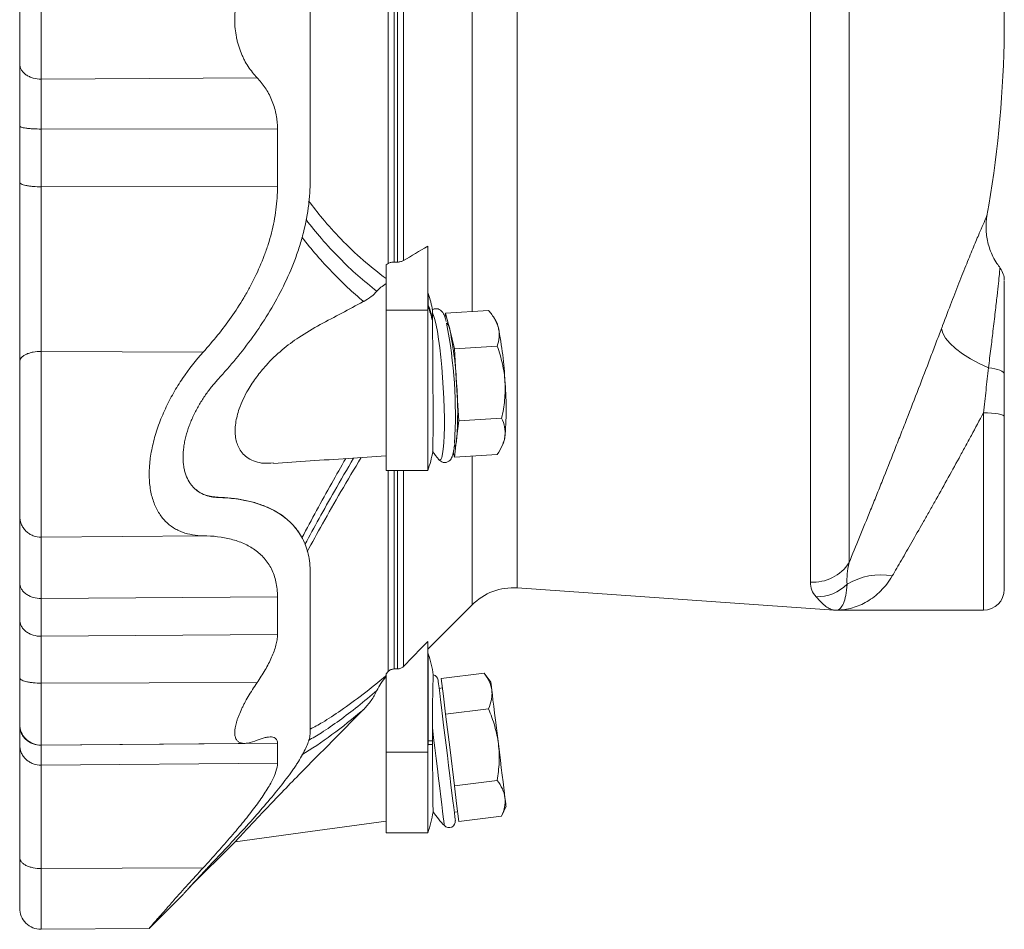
# Model space of a CAD drawing. Header units: millimetres. Extents: x 43 to 812, y -120 to 803.
# Tile 6 of 10: x 48 to 285, y 359 to 578. Entities that reach past the tile are written whole.
import ezdxf

# ---------------------------------------------------------------- set-up
doc = ezdxf.new("R2010")
doc.units = ezdxf.units.MM

msp = doc.modelspace()

# ---------------------------------------------------------------- linework, layer by layer
at = {"color": 8, "linetype": 'Continuous', "lineweight": 0}
for p, q in [((167.61, 713.92), (167.61, 459.45)), ((238.01, 442.61), (238.01, 707.6)), ((247.32, 703.1), (247.32, 447.28)), ((156.74, 647.51), (156.74, 507.59)), ((136.62, 519.09), (136.62, 636)), ((138.03, 635.66), (138.03, 519.44)), ((138.85, 519.44), (138.85, 635.66)), ((140.26, 635.31), (140.26, 519.78)), ((53.23, 563.38), (105.11, 563.7)), ((53.23, 551.38), (110.02, 551.45)), ((53.23, 537.51), (110.02, 537.62)), ((146.21, 511.89), (146.21, 509.81)), ((136.09, 507.91), (146.09, 507.91)), ((53.23, 497.98), (92.17, 497.82)), ((279.59, 435.83), (279.59, 483.2)), ((156.74, 472.88), (156.74, 455.92)), ((136.62, 421.12), (136.62, 469.35)), ((138.03, 469.35), (138.03, 421.72)), ((138.85, 421.72), (138.85, 469.35)), ((140.26, 469.35), (140.26, 422.32)), ((167.61, 459.45), (167.61, 441.18)), ((156.74, 455.92), (156.74, 437.11)), ((53.23, 453.37), (92.17, 453.71)), ((53.23, 438.66), (110.02, 439.02)), ((53.23, 429.57), (110.02, 429.96)), ((146.21, 425.35), (146.21, 406)), ((53.23, 418.32), (105.11, 418.44)), ((146.2, 404.47), (147.22, 404.47)), ((53.23, 403.4), (110.02, 403.86)), ((146.18, 403.55), (147.23, 403.55)), ((136.09, 401.7), (146.09, 401.7)), ((53.23, 398.62), (110.02, 399.09)), ((53.23, 373.8), (92.17, 373.98))]:
    msp.add_line(p, q, dxfattribs=at)
at = {"color": 7, "linetype": 'Continuous', "lineweight": 15}
for p, q in [((146.09, 523.23), (146.09, 510.42)), ((136.09, 518.79), (136.62, 519.09)), ((136.09, 518.79), (136.09, 507.91)), ((138.03, 519.44), (138.85, 519.44)), ((146.09, 510.42), (146.09, 509.52)), ((146.09, 509.52), (146.09, 509)), ((146.09, 509), (146.09, 507.91)), ((136.09, 507.91), (136.09, 469.35)), ((146.09, 507.91), (146.09, 469.35)), ((150.41, 507.2), (150.27, 506.08)), ((150.41, 507.2), (160.69, 507.83)), ((151.46, 502.9), (150.41, 507.2)), ((162.46, 505.36), (161.89, 506.25)), ((152.52, 498.6), (151.46, 502.9)), ((152.52, 498.6), (162.8, 499.23)), ((153.05, 489.96), (152.52, 498.6)), ((153.58, 481.31), (153.05, 489.96)), ((153.05, 476.97), (153.58, 481.31)), ((153.58, 481.31), (163.86, 481.94)), ((284.59, 482.36), (284.59, 440.83)), ((152.52, 472.62), (153.05, 476.97)), ((163.83, 475.01), (164.27, 475.92)), ((152.25, 473.71), (152.52, 472.62)), ((152.52, 472.62), (162.8, 473.25)), ((136.09, 469.35), (146.09, 469.35)), ((95.77, 462.89), (95.7, 462.95)), ((112.61, 457.38), (112.49, 457.49)), ((167.61, 441.18), (243.72, 435.85)), ((146.09, 426.47), (156.74, 437.11)), ((244.41, 435.83), (279.59, 435.83)), ((146.09, 428.3), (146.09, 406.05)), ((136.09, 420.58), (136.62, 421.12)), ((138.03, 421.72), (138.85, 421.72)), ((136.09, 420.58), (136.09, 401.7)), ((149.35, 419.46), (159.64, 420.72)), ((149.88, 415.16), (149.35, 419.46)), ((161.25, 418.58), (159.64, 420.72)), ((149.64, 417.16), (148.84, 417.06)), ((150.41, 410.87), (149.88, 415.16)), ((150.41, 410.87), (160.69, 412.13)), ((151.46, 402.27), (150.41, 410.87)), ((146.09, 406.05), (146.09, 404.49)), ((146.09, 404.49), (146.09, 403.58)), ((53.23, 403.43), (102.14, 403.85)), ((146.09, 403.58), (146.09, 401.7)), ((152.52, 393.68), (151.46, 402.27)), ((136.09, 401.7), (136.09, 382.35)), ((146.09, 401.7), (146.09, 382.35)), ((152.52, 393.68), (162.8, 394.94)), ((153.05, 389.38), (152.52, 393.68)), ((153.58, 385.08), (153.05, 389.38)), ((163.86, 386.34), (164.91, 388.81)), ((152.5, 387.29), (153.29, 387.38)), ((153.58, 385.08), (163.86, 386.34)), ((136.09, 382.35), (146.09, 382.35)), ((88.91, 369.29), (99.85, 380.22)), ((79.27, 359.48), (87.34, 367.56)), ((53.23, 359.2), (79.26, 359.43))]:
    msp.add_line(p, q, dxfattribs=at)
at = {"color": 8, "linetype": 'Continuous', "lineweight": 0, "flags": 128}
for points in [[(148.74, 472.01), (148.99, 471.85), (149.25, 472), (149.48, 472.52), (149.68, 473.37), (149.84, 474.54), (149.97, 476.02), (150.05, 477.77), (150.1, 479.75), (150.1, 481.93), (150.05, 484.27), (149.97, 486.71), (149.84, 489.21), (149.68, 491.72), (149.48, 494.2), (149.25, 496.58), (148.99, 498.82), (148.72, 500.89), (148.42, 502.73), (148.12, 504.31), (147.81, 505.61), (147.51, 506.58), (147.21, 507.22)], [(280.79, 494.03), (278.54, 495.07), (276.44, 496.21), (274.54, 497.42), (272.89, 498.67), (271.53, 499.94), (270.5, 501.17), (269.81, 502.36), (269.5, 503.47)], [(280.79, 494.03), (281.57, 493.94), (282.31, 493.81), (282.96, 493.65), (283.53, 493.45), (283.99, 493.23), (284.32, 492.98), (284.53, 492.72), (284.59, 492.46)], [(284.59, 482.36), (284.5, 482.52), (284.21, 482.68), (283.75, 482.83), (283.13, 482.96), (282.37, 483.06), (281.51, 483.14), (280.57, 483.19), (279.59, 483.2)], [(150.1, 384.09), (150.1, 384.13), (150.05, 384.48), (149.97, 385.18), (149.84, 386.21), (149.68, 387.54), (149.48, 389.16), (149.25, 391.04), (148.99, 393.12), (148.72, 395.38), (148.42, 397.77), (148.12, 400.24), (147.81, 402.74), (147.51, 405.22), (147.21, 407.63)]]:
    msp.add_lwpolyline(points, dxfattribs=at)
at = {"color": 7, "linetype": 'Continuous', "lineweight": 15, "flags": 128}
for points in [[(152.74, 385.33), (152.74, 385.35), (152.7, 385.61), (152.63, 386.24), (152.51, 387.2), (152.35, 388.48), (152.16, 390.05), (151.93, 391.88), (151.68, 393.93), (151.41, 396.16), (151.12, 398.51), (150.82, 400.94), (150.52, 403.4), (150.22, 405.83), (149.93, 408.19), (149.66, 410.41), (149.41, 412.46), (149.18, 414.3), (148.99, 415.87), (148.83, 417.15), (148.71, 418.11), (148.64, 418.73), (148.6, 419), (148.6, 419.01)], [(161.49, 416.59), (161.39, 417.45), (161.31, 418.08), (161.26, 418.46), (161.25, 418.58)], [(163.08, 403.7), (162.84, 405.64), (162.6, 407.55), (162.38, 409.39), (162.16, 411.14), (161.96, 412.76), (161.78, 414.22), (161.63, 415.51), (161.49, 416.59)], [(163.08, 403.7), (163.32, 401.75), (163.55, 399.84), (163.78, 398), (163.99, 396.25), (164.19, 394.63), (164.37, 393.17), (164.53, 391.89), (164.66, 390.8)], [(164.91, 388.81), (164.89, 388.94), (164.84, 389.32), (164.77, 389.94), (164.66, 390.8)], [(99.85, 380.21), (117.84, 382.66), (136.09, 385.15)]]:
    msp.add_lwpolyline(points, dxfattribs=at)
at = {"color": 7, "linetype": 'Continuous', "lineweight": 15}
for centre, radius, start, end in [((16.39, 577.55), 268.2, 349.8961, 7.6909), ((279.59, 514.99), 5, 359.9995, 36.6485), ((148.09, 512.57), 2, 180, 199.8829), ((124.43, 504.01), 23.16, 9.4455, 19.8829), ((39.77, 482.91), 112.98, 356.441, 11.1692), ((147.78, 502.53), 3.71, 5.6863, 38.4641), ((157.11, 502.5), 6.07, 10.6056, 28.125), ((68.61, 486.2), 84.52, 2.5506, 11.3976), ((80.22, 486.91), 84.52, 2.5505, 11.3977), ((69.76, 483.46), 83.55, 355.5411, 4.4589), ((81.37, 484.18), 83.55, 355.5411, 4.4589), ((150.41, 476.71), 2.65, 318.1065, 5.6668), ((158.79, 478.06), 5.88, 338.7091, 356.3113), ((124.43, 477.55), 23.16, 339.2674, 351.0924), ((171.83, 491.16), 30, 215.1037, 219.6611), ((166.64, 427.21), 14, 86, 135), ((279.59, 440.83), 5, 270, 0), ((244.44, 445.83), 10, 264.8005, 269.8312), ((148.09, 426.03), 2, 180, 199.8829), ((124.43, 417.47), 23.16, 7.0613, 19.8829), ((147.08, 418.83), 1.53, 7, 77.2247), ((53.18, 408.52), 5.09, 180, 270.3339), ((124.43, 390.55), 23.16, 339.2674, 352.1761), ((171.83, 404.77), 30, 215.4002, 223.5838), ((151.21, 385.15), 1.53, 223.5838, 7), ((53.18, 364.29), 5.09, 180, 270.5145)]:
    msp.add_arc(centre, radius, start, end, dxfattribs=at)
at = {"color": 8, "linetype": 'Continuous', "lineweight": 0}
for centre, radius, start, end in [((147.74, 510.42), 1.64, 180.0581, 201.9724), ((147.69, 509.73), 1.61, 187.5322, 202.2889), ((147.77, 509.34), 1.71, 191.5385, 201.7697), ((129.62, 501.69), 17.98, 11.8159, 22.964), ((129.63, 502.15), 17.98, 11.9076, 22.8067), ((238.77, 452.7), 10.13, 265.7052, 327.5838), ((254.87, 428.69), 15.62, 79.65, 120.947), ((239.57, 449.27), 10.22, 268.8749, 315.3247), ((244.4, 445.62), 9.79, 266.0248, 270.1115), ((146.21, 406.16), 0.16, 223.413, 271.1465), ((146.26, 405.05), 0.588, 253.9079, 264.4962), ((146.3, 404.01), 0.474, 244.0373, 255.2974)]:
    msp.add_arc(centre, radius, start, end, dxfattribs=at)
at = {"color": 7, "linetype": 'Continuous', "lineweight": 15}
for points, knots in [([(117.88, 539.29), (117.88, 545.52), (117.88, 551.86), (117.88, 564.65), (117.88, 571.1), (117.88, 584), (117.88, 590.45), (117.88, 603.23), (117.88, 609.57), (117.88, 615.8)], [0, 0, 0, 0, 0.25, 0.25, 0.5, 0.5, 0.75, 0.75, 1, 1, 1, 1]), ([(105.11, 563.7), (104.34, 564.51), (103.63, 565.4), (102.66, 566.89), (102.36, 567.41), (101.92, 568.23), (101.79, 568.51), (101.52, 569.08), (101.39, 569.37), (101.03, 570.26), (100.82, 570.87), (100.54, 571.81), (100.45, 572.13), (100.29, 572.78), (100.21, 573.11), (99.88, 574.78), (99.75, 576.14), (99.75, 578.21), (99.78, 578.91), (99.91, 580.28), (100.01, 580.95), (100.21, 581.95), (100.28, 582.28), (100.44, 582.93), (100.53, 583.25), (100.81, 584.21), (101.03, 584.82), (101.51, 586), (101.77, 586.57), (102.34, 587.67), (102.65, 588.19), (103.63, 589.69), (104.34, 590.58), (105.11, 591.39)], [0, 0, 0, 0, 0.125, 0.125, 0.1875, 0.1875, 0.21875, 0.21875, 0.25, 0.25, 0.3125, 0.3125, 0.34375, 0.34375, 0.375, 0.375, 0.5, 0.5, 0.5625, 0.5625, 0.625, 0.625, 0.65625, 0.65625, 0.6875, 0.6875, 0.75, 0.75, 0.8125, 0.8125, 0.875, 0.875, 1, 1, 1, 1]), ([(48.09, 588.08), (48.09, 587.46), (48.09, 586.77), (48.09, 585.23), (48.09, 584.39), (48.09, 582.58), (48.09, 581.61), (48.09, 579.61), (48.09, 578.58), (48.09, 576.51), (48.09, 575.48), (48.09, 573.48), (48.09, 572.52), (48.09, 570.71), (48.09, 569.86), (48.09, 568.32), (48.09, 567.63), (48.09, 567.02)], [0, 0, 0, 0, 0.125, 0.125, 0.25, 0.25, 0.375, 0.375, 0.5, 0.5, 0.625, 0.625, 0.75, 0.75, 0.875, 0.875, 1, 1, 1, 1]), ([(48.09, 567.02), (48.09, 566.04), (48.09, 564.97), (48.09, 562.68), (48.09, 561.45), (48.09, 558.9), (48.09, 557.56), (48.09, 554.85), (48.09, 553.47), (48.09, 552.09)], [0, 0, 0, 0, 0.25, 0.25, 0.5, 0.5, 0.75, 0.75, 1, 1, 1, 1]), ([(105.11, 563.7), (105.81, 562.97), (106.46, 562.18), (107.34, 560.86), (107.62, 560.4), (108.15, 559.44), (108.39, 558.93), (109.05, 557.38), (109.41, 556.28), (109.71, 554.81), (109.76, 554.51), (109.85, 553.91), (109.89, 553.61), (109.99, 552.69), (110.02, 552.07), (110.02, 551.45)], [0, 0, 0, 0, 0.25, 0.25, 0.375, 0.375, 0.5, 0.5, 0.75, 0.75, 0.8125, 0.8125, 0.875, 0.875, 1, 1, 1, 1]), ([(53.23, 551.38), (52.63, 551.38), (51.98, 551.39), (51.03, 551.44), (50.72, 551.46), (50.13, 551.52), (49.85, 551.55), (49.35, 551.62), (49.13, 551.66), (48.74, 551.74), (48.58, 551.78), (48.21, 551.91), (48.09, 552), (48.09, 552.09)], [0, 0, 0, 0, 0.25, 0.25, 0.375, 0.375, 0.5, 0.5, 0.625, 0.625, 0.75, 0.75, 1, 1, 1, 1]), ([(95.77, 491.32), (98.69, 494.47), (101.47, 497.83), (105.36, 503.25), (106.6, 505.1), (108.94, 508.91), (110.04, 510.87), (112.08, 514.9), (113.02, 516.97), (114.06, 519.65), (114.27, 520.19), (114.66, 521.28), (114.85, 521.83), (115.4, 523.48), (115.73, 524.59), (116.62, 527.92), (117.09, 530.17), (117.56, 533.58), (117.68, 534.72), (117.84, 537.01), (117.88, 538.16), (117.88, 539.29)], [0, 0, 0, 0, 0.25, 0.25, 0.375, 0.375, 0.5, 0.5, 0.625, 0.625, 0.65625, 0.65625, 0.6875, 0.6875, 0.75, 0.75, 0.875, 0.875, 0.9375, 0.9375, 1, 1, 1, 1]), ([(53.23, 537.51), (52.63, 537.51), (51.98, 537.53), (51.03, 537.61), (50.72, 537.65), (50.13, 537.73), (49.85, 537.78), (49.35, 537.88), (49.13, 537.94), (48.74, 538.06), (48.58, 538.13), (48.21, 538.33), (48.09, 538.47), (48.09, 538.6)], [0, 0, 0, 0, 0.25, 0.25, 0.375, 0.375, 0.5, 0.5, 0.625, 0.625, 0.75, 0.75, 1, 1, 1, 1]), ([(48.09, 538.6), (48.09, 535.05), (48.09, 531.38), (48.09, 523.94), (48.09, 520.18), (48.09, 512.76), (48.09, 509.1), (48.09, 502.06), (48.09, 498.68), (48.09, 495.51)], [0, 0, 0, 0, 0.25, 0.25, 0.5, 0.5, 0.75, 0.75, 1, 1, 1, 1]), ([(110.02, 537.62), (110.02, 535.74), (109.89, 533.86), (109.4, 530.14), (109.04, 528.28), (108.33, 525.52), (108.06, 524.6), (107.48, 522.77), (107.17, 521.86), (106.16, 519.19), (105.41, 517.46), (104.18, 514.93), (103.75, 514.1), (102.85, 512.45), (102.39, 511.64), (100.95, 509.23), (99.95, 507.69), (96.81, 503.21), (94.55, 500.43), (92.17, 497.82)], [0, 0, 0, 0, 0.125, 0.125, 0.25, 0.25, 0.3125, 0.3125, 0.375, 0.375, 0.5, 0.5, 0.5625, 0.5625, 0.625, 0.625, 0.75, 0.75, 1, 1, 1, 1]), ([(283.63, 518), (283.35, 518.36), (282.68, 519.22), (281.84, 520.72), (281.12, 522.43), (280.62, 524.13), (280.31, 525.79), (280.19, 527.39), (280.23, 528.88), (280.32, 529.91), (280.43, 530.43), (280.44, 530.5)], [0, 0, 0, 0, 0.10271, 0.24723, 0.386349, 0.519788, 0.647076, 0.767514, 0.880101, 0.983363, 1, 1, 1, 1]), ([(138.03, 519.44), (137.9, 519.44), (137.77, 519.43), (137.51, 519.4), (137.38, 519.38), (137.14, 519.32), (137.03, 519.28), (136.81, 519.2), (136.71, 519.15), (136.62, 519.09)], [0, 0, 0, 0, 0.25, 0.25, 0.5, 0.5, 0.75, 0.75, 1, 1, 1, 1]), ([(140.26, 519.78), (140.17, 519.73), (140.07, 519.68), (139.85, 519.6), (139.74, 519.56), (139.5, 519.5), (139.37, 519.48), (139.11, 519.45), (138.98, 519.44), (138.85, 519.44)], [0, 0, 0, 0, 0.25, 0.25, 0.5, 0.5, 0.75, 0.75, 1, 1, 1, 1]), ([(284.59, 514.87), (284.59, 514.88), (284.59, 514.93), (284.59, 513.93), (284.59, 512.01), (284.59, 509.27), (284.59, 505.86), (284.59, 501.9), (284.59, 497.43), (284.59, 494.11), (284.59, 492.46)], [0, 0, 0, 0, 0.080005, 0.219533, 0.35527, 0.490998, 0.618537, 0.746055, 0.873053, 1, 1, 1, 1]), ([(133.9, 512.42), (133.5, 511.97), (133.03, 511.53), (131.96, 510.72), (131.37, 510.34), (130.72, 509.98)], [0, 0, 0, 0, 0.5, 0.5, 1, 1, 1, 1]), ([(109.04, 471.18), (108.26, 471.13), (106.75, 471.01), (104.72, 471.46), (103.07, 472.2), (101.77, 473.25), (100.88, 474.44), (100.27, 475.81), (99.91, 477.28), (99.8, 478.95), (99.98, 481.24), (100.64, 483.85), (101.75, 486.55), (103.14, 489.16), (104.98, 491.91), (107.69, 495.18), (111.09, 498.45), (115.48, 501.66), (120.29, 504.45), (125.46, 507.19), (128.94, 509), (130.69, 509.96), (130.72, 509.98)], [0, 0, 0, 0, 0.049322, 0.094559, 0.139732, 0.173694, 0.207607, 0.234584, 0.261539, 0.288631, 0.315725, 0.365501, 0.400192, 0.434937, 0.486152, 0.537465, 0.617683, 0.698021, 0.798014, 0.898136, 0.998263, 1, 1, 1, 1]), ([(147.21, 507.22), (147.21, 507.63), (147.22, 508.11), (147.24, 507.94), (147.24, 507.91)], [0, 0, 0, 0, 0.835169, 1, 1, 1, 1]), ([(150.55, 505.16), (150.55, 505.17), (150.45, 505.62), (150.21, 506.3), (149.89, 507.08), (149.47, 507.67), (148.93, 508.08), (148.23, 508.28), (147.57, 508.2), (147.3, 508.01), (147.22, 507.95)], [0, 0, 0, 0, 0.001807, 0.239355, 0.493956, 0.64538, 0.745851, 0.844247, 0.952518, 1, 1, 1, 1]), ([(160.69, 507.83), (161.27, 507.15), (161.78, 506.46), (162.6, 505.05), (162.9, 504.34), (163.08, 503.61)], [0, 0, 0, 0, 0.5, 0.5, 1, 1, 1, 1]), ([(147.23, 505.37), (147.23, 505.28), (147.24, 504.65), (147.26, 503.31), (147.29, 501.12), (147.31, 498.62), (147.33, 495.94), (147.35, 493.09), (147.36, 490.2), (147.37, 487.31), (147.38, 484.56), (147.38, 481.96), (147.38, 479.64), (147.37, 477.62), (147.36, 476), (147.34, 474.81), (147.33, 474.1), (147.31, 474), (147.31, 473.96)], [0, 0, 0, 0, 0.0118817, 0.0779806, 0.1459965, 0.2120953, 0.2801083, 0.3462535, 0.4143127, 0.4805346, 0.5486731, 0.614965, 0.6831776, 0.7494945, 0.8177364, 0.8840183, 0.9522265, 1, 1, 1, 1]), ([(163.08, 503.61), (163.17, 503.25), (163.23, 502.88), (163.28, 502.14), (163.28, 501.77), (163.19, 500.68), (163.03, 499.95), (162.8, 499.23)], [0, 0, 0, 0, 0.25, 0.25, 0.5, 0.5, 1, 1, 1, 1]), ([(162.8, 499.23), (163.3, 497.84), (163.72, 496.44), (164.35, 493.59), (164.57, 492.14), (164.66, 490.67)], [0, 0, 0, 0, 0.5, 0.5, 1, 1, 1, 1]), ([(92.17, 497.82), (90.41, 495.87), (88.75, 493.78), (86.84, 490.94), (86.46, 490.36), (85.73, 489.18), (85.37, 488.58), (84.33, 486.74), (83.68, 485.49), (82.49, 482.93), (81.95, 481.63), (81.23, 479.63), (81.01, 478.96), (80.6, 477.62), (80.41, 476.95), (79.91, 474.96), (79.65, 473.65), (79.43, 472.02), (79.4, 471.69), (79.33, 471.05), (79.3, 470.72), (79.23, 469.76), (79.21, 469.13), (79.21, 467.3), (79.29, 466.13), (79.55, 464.47), (79.66, 463.92), (79.92, 462.89), (80.07, 462.39), (80.57, 460.96), (80.98, 460.1), (81.7, 458.92), (81.95, 458.54), (82.49, 457.85), (82.78, 457.52), (83.67, 456.61), (84.32, 456.09), (85.36, 455.42), (85.72, 455.22), (86.46, 454.86), (86.83, 454.7), (88.75, 454), (90.4, 453.73), (92.17, 453.71)], [0, 0, 0, 0, 0.125, 0.125, 0.15625, 0.15625, 0.1875, 0.1875, 0.25, 0.25, 0.3125, 0.3125, 0.34375, 0.34375, 0.375, 0.375, 0.4375, 0.4375, 0.453125, 0.453125, 0.46875, 0.46875, 0.5, 0.5, 0.5625, 0.5625, 0.59375, 0.59375, 0.625, 0.625, 0.6875, 0.6875, 0.71875, 0.71875, 0.75, 0.75, 0.8125, 0.8125, 0.84375, 0.84375, 0.875, 0.875, 1, 1, 1, 1]), ([(48.09, 458.46), (48.09, 458.49), (48.09, 458.71), (48.09, 459.67), (48.09, 460.41), (48.09, 461.96), (48.09, 462.55), (48.09, 463.88), (48.09, 464.61), (48.09, 466.21), (48.09, 467.08), (48.09, 468.92), (48.09, 469.9), (48.09, 471.94), (48.09, 473), (48.09, 475.17), (48.09, 476.29), (48.09, 478.53), (48.09, 479.66), (48.09, 481.9), (48.09, 483.01), (48.09, 486.28), (48.09, 488.37), (48.09, 492.2), (48.09, 493.95), (48.09, 495.51)], [0, 0, 0, 0, 0.125, 0.125, 0.25, 0.25, 0.3125, 0.3125, 0.375, 0.375, 0.4375, 0.4375, 0.5, 0.5, 0.5625, 0.5625, 0.625, 0.625, 0.6875, 0.6875, 0.75, 0.75, 0.875, 0.875, 1, 1, 1, 1]), ([(87.34, 472.55), (87.34, 473.35), (87.4, 474.16), (87.57, 475.4), (87.64, 475.82), (87.8, 476.67), (87.9, 477.1), (88.23, 478.39), (88.5, 479.24), (88.97, 480.51), (89.13, 480.93), (89.49, 481.77), (89.67, 482.19), (90.26, 483.42), (90.67, 484.21), (91.57, 485.76), (92.04, 486.52), (92.79, 487.61), (93.05, 487.98), (93.57, 488.68), (93.84, 489.03), (94.65, 490.05), (95.2, 490.7), (95.77, 491.32)], [0, 0, 0, 0, 0.125, 0.125, 0.1875, 0.1875, 0.25, 0.25, 0.375, 0.375, 0.4375, 0.4375, 0.5, 0.5, 0.625, 0.625, 0.75, 0.75, 0.8125, 0.8125, 0.875, 0.875, 1, 1, 1, 1]), ([(164.66, 490.67), (164.71, 489.94), (164.72, 489.2), (164.69, 487.73), (164.64, 487), (164.42, 484.82), (164.18, 483.38), (163.86, 481.94)], [0, 0, 0, 0, 0.25, 0.25, 0.5, 0.5, 1, 1, 1, 1]), ([(163.86, 481.94), (164.18, 481.26), (164.43, 480.56), (164.71, 479.14), (164.75, 478.42), (164.66, 477.68)], [0, 0, 0, 0, 0.5, 0.5, 1, 1, 1, 1]), ([(148.6, 472.2), (148.71, 472.05), (148.91, 471.78), (149.46, 471.41), (150.17, 471.24), (150.9, 471.41), (151.42, 471.79), (151.75, 472.2), (151.99, 472.69), (152.2, 473.35), (152.38, 474.32), (152.5, 475.13), (152.53, 475.63), (152.53, 475.64)], [0, 0, 0, 0, 0.0924044, 0.1641885, 0.2347573, 0.310801, 0.378996, 0.4499472, 0.536769, 0.6627963, 0.835333, 0.9969258, 1, 1, 1, 1]), ([(164.66, 477.68), (164.62, 477.31), (164.54, 476.94), (164.33, 476.2), (164.19, 475.83), (163.71, 474.72), (163.29, 473.99), (162.8, 473.25)], [0, 0, 0, 0, 0.25, 0.25, 0.5, 0.5, 1, 1, 1, 1]), ([(87.34, 472.55), (87.34, 471.76), (87.4, 471.01), (87.57, 469.95), (87.64, 469.61), (87.8, 468.94), (87.9, 468.62), (88.23, 467.7), (88.5, 467.14), (88.97, 466.38), (89.13, 466.14), (89.49, 465.69), (89.67, 465.47), (90.26, 464.88), (90.67, 464.54), (91.57, 463.95), (92.04, 463.71), (92.79, 463.42), (93.05, 463.33), (93.57, 463.19), (93.84, 463.12), (94.65, 462.97), (95.2, 462.91), (95.77, 462.89)], [0, 0, 0, 0, 0.125, 0.125, 0.1875, 0.1875, 0.25, 0.25, 0.375, 0.375, 0.4375, 0.4375, 0.5, 0.5, 0.625, 0.625, 0.75, 0.75, 0.8125, 0.8125, 0.875, 0.875, 1, 1, 1, 1]), ([(109.05, 471.09), (111.98, 471.29), (120.99, 471.89), (130.01, 472.47), (136.09, 472.87)], [0, 0, 0, 0, 0.324997, 1, 1, 1, 1]), ([(90.58, 464.71), (90.7, 464.59), (91.33, 464), (93.01, 463.27), (94.7, 463.07), (95.7, 462.95)], [0, 0, 0, 0, 0.09032, 0.465273, 1, 1, 1, 1]), ([(95.7, 462.95), (97.87, 462.89), (99.96, 462.68), (102.47, 462.19), (102.96, 462.08), (103.93, 461.84), (104.42, 461.7), (105.84, 461.27), (106.75, 460.93), (109.36, 459.77), (110.96, 458.8), (113.05, 457), (113.7, 456.34), (114.59, 455.25), (114.87, 454.87), (115.4, 454.07), (115.65, 453.66), (115.87, 453.23)], [0, 0, 0, 0, 0.25, 0.25, 0.3125, 0.3125, 0.375, 0.375, 0.5, 0.5, 0.75, 0.75, 0.875, 0.875, 0.9375, 0.9375, 1, 1, 1, 1]), ([(95.77, 462.89), (98.69, 462.81), (101.47, 462.45), (105.36, 461.4), (106.6, 460.97), (108.94, 459.92), (110.04, 459.31), (112.08, 457.89), (113.02, 457.07), (114.06, 455.91), (114.27, 455.67), (114.66, 455.18), (114.85, 454.92), (115.4, 454.14), (115.73, 453.59), (116.62, 451.87), (117.09, 450.62), (117.56, 448.57), (117.68, 447.86), (117.84, 446.38), (117.88, 445.62), (117.88, 444.84)], [0, 0, 0, 0, 0.25, 0.25, 0.375, 0.375, 0.5, 0.5, 0.625, 0.625, 0.65625, 0.65625, 0.6875, 0.6875, 0.75, 0.75, 0.875, 0.875, 0.9375, 0.9375, 1, 1, 1, 1]), ([(48.09, 442.42), (48.09, 444.86), (48.09, 447.11), (48.09, 451.05), (48.09, 452.76), (48.09, 455.52), (48.09, 456.58), (48.09, 458.02), (48.09, 458.4), (48.09, 458.46)], [0, 0, 0, 0, 0.25, 0.25, 0.5, 0.5, 0.75, 0.75, 1, 1, 1, 1]), ([(110.02, 439.02), (110.02, 440.32), (109.89, 441.52), (109.4, 443.75), (109.04, 444.78), (108.33, 446.2), (108.06, 446.65), (107.48, 447.52), (107.17, 447.92), (106.16, 449.07), (105.41, 449.73), (104.18, 450.61), (103.75, 450.88), (102.85, 451.39), (102.39, 451.62), (100.95, 452.26), (99.95, 452.6), (96.81, 453.42), (94.55, 453.68), (92.17, 453.71)], [0, 0, 0, 0, 0.125, 0.125, 0.25, 0.25, 0.3125, 0.3125, 0.375, 0.375, 0.5, 0.5, 0.5625, 0.5625, 0.625, 0.625, 0.75, 0.75, 1, 1, 1, 1]), ([(117.88, 444.84), (117.88, 440.54), (117.88, 436.48), (117.88, 428.89), (117.88, 425.36), (117.88, 418.91), (117.88, 415.99), (117.88, 410.79), (117.88, 408.52), (117.88, 406.58)], [0, 0, 0, 0, 0.25, 0.25, 0.5, 0.5, 0.75, 0.75, 1, 1, 1, 1]), ([(53.23, 438.66), (52.63, 438.65), (51.98, 438.73), (51.03, 439), (50.72, 439.12), (50.13, 439.4), (49.85, 439.56), (49.35, 439.93), (49.13, 440.13), (48.74, 440.57), (48.58, 440.8), (48.21, 441.49), (48.09, 441.97), (48.09, 442.42)], [0, 0, 0, 0, 0.25, 0.25, 0.375, 0.375, 0.5, 0.5, 0.625, 0.625, 0.75, 0.75, 1, 1, 1, 1]), ([(48.09, 419.59), (48.09, 420.94), (48.09, 422.28), (48.09, 424.88), (48.09, 426.15), (48.09, 428.54), (48.09, 429.67), (48.09, 431.77), (48.09, 432.72), (48.09, 433.58)], [0, 0, 0, 0, 0.25, 0.25, 0.5, 0.5, 0.75, 0.75, 1, 1, 1, 1]), ([(105.11, 418.44), (105.81, 419.45), (106.46, 420.47), (107.34, 421.99), (107.62, 422.5), (108.15, 423.51), (108.39, 424.02), (109.05, 425.52), (109.41, 426.48), (109.71, 427.63), (109.76, 427.86), (109.85, 428.3), (109.89, 428.52), (109.99, 429.16), (110.02, 429.57), (110.02, 429.96)], [0, 0, 0, 0, 0.25, 0.25, 0.375, 0.375, 0.5, 0.5, 0.75, 0.75, 0.8125, 0.8125, 0.875, 0.875, 1, 1, 1, 1]), ([(138.03, 421.72), (137.9, 421.72), (137.77, 421.7), (137.51, 421.65), (137.38, 421.61), (137.14, 421.51), (137.03, 421.45), (136.81, 421.3), (136.71, 421.21), (136.62, 421.12)], [0, 0, 0, 0, 0.25, 0.25, 0.5, 0.5, 0.75, 0.75, 1, 1, 1, 1]), ([(140.26, 422.32), (140.17, 422.22), (140.07, 422.14), (139.85, 421.99), (139.74, 421.93), (139.5, 421.82), (139.37, 421.78), (139.11, 421.73), (138.98, 421.72), (138.85, 421.72)], [0, 0, 0, 0, 0.25, 0.25, 0.5, 0.5, 0.75, 0.75, 1, 1, 1, 1]), ([(48.09, 408.59), (48.09, 408.6), (48.09, 408.61), (48.09, 409.52), (48.09, 411.2), (48.09, 413.6), (48.09, 416.45), (48.09, 418.57), (48.09, 419.59)], [0, 0, 0, 0, 0.1199, 0.295268, 0.47338, 0.657638, 0.8345, 1, 1, 1, 1]), ([(147.42, 420.31), (147.42, 420.32), (147.42, 420.4), (147.41, 420.1), (147.39, 419.34), (147.36, 418), (147.32, 416.19), (147.27, 414.05), (147.23, 411.59), (147.21, 409.44), (147.21, 408.06), (147.21, 407.63)], [0, 0, 0, 0, 0.004148, 0.141769, 0.280674, 0.423921, 0.557093, 0.69489, 0.816116, 0.94193, 1, 1, 1, 1]), ([(159.64, 420.72), (160.13, 420.07), (160.55, 419.4), (161.19, 418.03), (161.4, 417.32), (161.49, 416.59)], [0, 0, 0, 0, 0.5, 0.5, 1, 1, 1, 1]), ([(105.11, 418.44), (104.34, 417.31), (103.63, 416.2), (102.66, 414.54), (102.36, 413.99), (101.92, 413.17), (101.79, 412.9), (101.52, 412.36), (101.39, 412.1), (101.03, 411.31), (100.82, 410.8), (100.54, 410.06), (100.45, 409.81), (100.29, 409.34), (100.21, 409.1), (99.88, 407.95), (99.75, 407.14), (99.75, 406.1), (99.78, 405.79), (99.91, 405.23), (100.01, 404.99), (100.21, 404.67), (100.28, 404.58), (100.44, 404.41), (100.53, 404.33), (100.81, 404.12), (101.03, 404.02), (101.51, 403.89), (101.77, 403.86), (102.34, 403.85), (102.65, 403.88), (103.63, 404.05), (104.34, 404.27), (105.11, 404.59)], [0, 0, 0, 0, 0.125, 0.125, 0.1875, 0.1875, 0.21875, 0.21875, 0.25, 0.25, 0.3125, 0.3125, 0.34375, 0.34375, 0.375, 0.375, 0.5, 0.5, 0.5625, 0.5625, 0.625, 0.625, 0.65625, 0.65625, 0.6875, 0.6875, 0.75, 0.75, 0.8125, 0.8125, 0.875, 0.875, 1, 1, 1, 1]), ([(133.9, 416.51), (133.5, 415.67), (133.03, 414.88), (131.96, 413.38), (131.37, 412.68), (130.72, 412.02)], [0, 0, 0, 0, 0.5, 0.5, 1, 1, 1, 1]), ([(161.49, 416.59), (161.54, 416.23), (161.55, 415.86), (161.52, 415.12), (161.47, 414.74), (161.26, 413.63), (161.01, 412.88), (160.69, 412.13)], [0, 0, 0, 0, 0.25, 0.25, 0.5, 0.5, 1, 1, 1, 1]), ([(99.85, 380.22), (99.85, 380.22), (99.8, 380.17), (100.01, 380.39), (100.63, 381.06), (101.75, 382.27), (103.12, 383.74), (104.97, 385.7), (107.66, 388.55), (111.07, 392.1), (115.04, 396.18), (119.01, 400.2), (124.18, 405.41), (128.08, 409.35), (130.69, 411.99), (130.72, 412.02)], [0, 0, 0, 0, 0.00127, 0.039929, 0.109773, 0.157804, 0.207207, 0.278173, 0.35107, 0.46219, 0.576347, 0.68156, 0.786886, 0.997562, 1, 1, 1, 1]), ([(160.69, 412.13), (161.27, 410.78), (161.78, 409.39), (162.6, 406.58), (162.9, 405.15), (163.08, 403.7)], [0, 0, 0, 0, 0.5, 0.5, 1, 1, 1, 1]), ([(48.09, 408.12), (48.09, 408.62), (48.09, 409.63), (48.09, 410.1), (48.09, 409.99), (48.09, 409.98)], [0, 0, 0, 0, 0.47558, 0.957524, 1, 1, 1, 1]), ([(53.23, 403.4), (52.63, 403.4), (51.98, 403.5), (51.03, 403.84), (50.72, 403.98), (50.13, 404.33), (49.85, 404.54), (49.35, 405), (49.13, 405.26), (48.74, 405.8), (48.58, 406.08), (48.21, 406.96), (48.09, 407.56), (48.09, 408.12)], [0, 0, 0, 0, 0.25, 0.25, 0.375, 0.375, 0.5, 0.5, 0.625, 0.625, 0.75, 0.75, 1, 1, 1, 1]), ([(147.21, 407.63), (147.21, 407.11), (147.21, 406.59), (147.22, 405.53), (147.22, 405), (147.22, 404.47)], [0, 0, 0, 0, 0.5, 0.5, 1, 1, 1, 1]), ([(95.77, 376.66), (98.69, 379.74), (101.47, 382.73), (105.36, 387.1), (106.6, 388.52), (108.94, 391.29), (110.04, 392.63), (112.08, 395.23), (113.02, 396.49), (114.06, 398.01), (114.27, 398.31), (114.66, 398.91), (114.85, 399.2), (115.4, 400.07), (115.73, 400.63), (116.62, 402.24), (117.09, 403.24), (117.56, 404.6), (117.68, 405.03), (117.84, 405.85), (117.88, 406.23), (117.88, 406.58)], [0, 0, 0, 0, 0.25, 0.25, 0.375, 0.375, 0.5, 0.5, 0.625, 0.625, 0.65625, 0.65625, 0.6875, 0.6875, 0.75, 0.75, 0.875, 0.875, 0.9375, 0.9375, 1, 1, 1, 1]), ([(105.11, 404.59), (105.81, 404.88), (106.46, 405.1), (107.34, 405.3), (107.62, 405.35), (108.15, 405.41), (108.39, 405.41), (109.05, 405.35), (109.41, 405.21), (109.71, 404.89), (109.76, 404.82), (109.85, 404.67), (109.89, 404.58), (109.99, 404.31), (110.02, 404.1), (110.02, 403.86)], [0, 0, 0, 0, 0.25, 0.25, 0.375, 0.375, 0.5, 0.5, 0.75, 0.75, 0.8125, 0.8125, 0.875, 0.875, 1, 1, 1, 1]), ([(53.23, 398.62), (52.63, 398.62), (51.98, 398.72), (51.03, 399.07), (50.72, 399.22), (50.13, 399.58), (49.85, 399.79), (49.35, 400.26), (49.13, 400.53), (48.74, 401.08), (48.58, 401.38), (48.21, 402.28), (48.09, 402.9), (48.09, 403.47)], [0, 0, 0, 0, 0.25, 0.25, 0.375, 0.375, 0.5, 0.5, 0.625, 0.625, 0.75, 0.75, 1, 1, 1, 1]), ([(48.09, 403.47), (48.09, 402.37), (48.09, 400.94), (48.09, 397.45), (48.09, 395.39), (48.09, 390.73), (48.09, 388.13), (48.09, 382.53), (48.09, 379.53), (48.09, 376.42)], [0, 0, 0, 0, 0.25, 0.25, 0.5, 0.5, 0.75, 0.75, 1, 1, 1, 1]), ([(147.38, 387.4), (147.38, 387.39), (147.38, 387.31), (147.38, 387.6), (147.37, 388.29), (147.36, 389.49), (147.35, 391.11), (147.33, 393.11), (147.31, 395.45), (147.28, 398), (147.25, 400.73), (147.24, 402.6), (147.23, 403.55)], [0, 0, 0, 0, 0.000408, 0.113555, 0.223565, 0.336769, 0.44673, 0.559886, 0.669727, 0.78276, 0.8899, 1, 1, 1, 1]), ([(163.08, 403.7), (163.17, 402.97), (163.23, 402.23), (163.28, 400.76), (163.28, 400.02), (163.19, 397.83), (163.03, 396.38), (162.8, 394.94)], [0, 0, 0, 0, 0.25, 0.25, 0.5, 0.5, 1, 1, 1, 1]), ([(110.02, 399.09), (110.02, 398.51), (109.89, 397.84), (109.4, 396.34), (109.04, 395.52), (108.33, 394.17), (108.06, 393.7), (107.48, 392.73), (107.17, 392.24), (106.16, 390.71), (105.41, 389.65), (104.18, 387.99), (103.75, 387.43), (102.85, 386.29), (102.39, 385.71), (100.95, 383.94), (99.95, 382.74), (96.81, 379.08), (94.55, 376.57), (92.17, 373.98)], [0, 0, 0, 0, 0.125, 0.125, 0.25, 0.25, 0.3125, 0.3125, 0.375, 0.375, 0.5, 0.5, 0.5625, 0.5625, 0.625, 0.625, 0.75, 0.75, 1, 1, 1, 1]), ([(162.8, 394.94), (163.3, 394.28), (163.72, 393.62), (164.35, 392.24), (164.57, 391.54), (164.66, 390.8)], [0, 0, 0, 0, 0.5, 0.5, 1, 1, 1, 1]), ([(164.66, 390.8), (164.71, 390.44), (164.72, 390.07), (164.69, 389.33), (164.64, 388.96), (164.42, 387.84), (164.18, 387.09), (163.86, 386.34)], [0, 0, 0, 0, 0.25, 0.25, 0.5, 0.5, 1, 1, 1, 1]), ([(48.09, 364.29), (48.09, 364.29), (48.09, 364.37), (48.09, 364.7), (48.09, 364.95), (48.09, 365.59), (48.09, 365.99), (48.09, 366.9), (48.09, 367.43), (48.09, 369.14), (48.09, 370.49), (48.09, 373.36), (48.09, 374.89), (48.09, 376.42)], [0, 0, 0, 0, 0.125, 0.125, 0.25, 0.25, 0.375, 0.375, 0.5, 0.5, 0.75, 0.75, 1, 1, 1, 1]), ([(87.34, 367.56), (87.34, 367.56), (87.4, 367.62), (87.57, 367.81), (87.64, 367.88), (87.8, 368.07), (87.9, 368.18), (88.23, 368.54), (88.5, 368.83), (88.97, 369.34), (89.13, 369.52), (89.49, 369.91), (89.67, 370.11), (90.26, 370.75), (90.67, 371.2), (91.57, 372.17), (92.04, 372.68), (92.79, 373.49), (93.05, 373.76), (93.57, 374.32), (93.84, 374.6), (94.65, 375.47), (95.2, 376.06), (95.77, 376.66)], [0, 0, 0, 0, 0.125, 0.125, 0.1875, 0.1875, 0.25, 0.25, 0.375, 0.375, 0.4375, 0.4375, 0.5, 0.5, 0.625, 0.625, 0.75, 0.75, 0.8125, 0.8125, 0.875, 0.875, 1, 1, 1, 1]), ([(92.17, 373.98), (90.93, 372.61), (88.4, 369.85), (85.35, 366.44), (82.93, 363.7), (81.16, 361.68), (79.89, 360.22), (79.25, 359.48), (79.26, 359.49), (79.26, 359.49)], [0, 0, 0, 0, 0.180977, 0.366585, 0.504159, 0.645267, 0.78306, 0.926376, 1, 1, 1, 1])]:
    msp.add_open_spline(points, degree=3, knots=knots, dxfattribs=at)
at = {"color": 8, "linetype": 'Continuous', "lineweight": 0}
for points, knots in [([(53.23, 591.71), (53.23, 590.89), (53.23, 589.95), (53.23, 587.88), (53.23, 586.75), (53.23, 584.31), (53.23, 583.01), (53.23, 580.32), (53.23, 578.94), (53.23, 576.16), (53.23, 574.77), (53.23, 572.08), (53.23, 570.78), (53.23, 568.35), (53.23, 567.21), (53.23, 565.14), (53.23, 564.21), (53.23, 563.38)], [0, 0, 0, 0, 0.125, 0.125, 0.25, 0.25, 0.375, 0.375, 0.5, 0.5, 0.625, 0.625, 0.75, 0.75, 0.875, 0.875, 1, 1, 1, 1]), ([(53.23, 563.38), (52.63, 563.38), (51.98, 563.45), (51.03, 563.71), (50.72, 563.83), (50.13, 564.1), (49.85, 564.26), (49.35, 564.61), (49.13, 564.81), (48.74, 565.23), (48.58, 565.45), (48.21, 566.12), (48.09, 566.58), (48.09, 567.02)], [0, 0, 0, 0, 0.25, 0.25, 0.375, 0.375, 0.5, 0.5, 0.625, 0.625, 0.75, 0.75, 1, 1, 1, 1]), ([(53.23, 551.38), (53.23, 552.49), (53.23, 553.6), (53.23, 555.78), (53.23, 556.85), (53.23, 558.91), (53.23, 559.89), (53.23, 561.74), (53.23, 562.6), (53.23, 563.38)], [0, 0, 0, 0, 0.25, 0.25, 0.5, 0.5, 0.75, 0.75, 1, 1, 1, 1]), ([(53.23, 497.98), (53.23, 500.89), (53.23, 503.99), (53.23, 510.45), (53.23, 513.81), (53.23, 520.62), (53.23, 524.07), (53.23, 530.89), (53.23, 534.26), (53.23, 537.51)], [0, 0, 0, 0, 0.25, 0.25, 0.5, 0.5, 0.75, 0.75, 1, 1, 1, 1]), ([(117.5, 534.08), (118.59, 532.68), (121.11, 529.44), (125.46, 524.68), (130.54, 519.76), (134.24, 516.89), (136.09, 515.45)], [0, 0, 0, 0, 0.188515, 0.43361, 0.716107, 1, 1, 1, 1]), ([(269.5, 503.47), (269.59, 503.72), (270.42, 505.92), (271.96, 509.94), (273.99, 515.13), (275.85, 519.75), (277.48, 523.72), (278.82, 526.89), (279.82, 529.19), (280.4, 530.49), (280.4, 530.5), (280.4, 530.5)], [0, 0, 0, 0, 0.014606, 0.126812, 0.241916, 0.361133, 0.483281, 0.613383, 0.746392, 0.89569, 1, 1, 1, 1]), ([(116.87, 529.62), (118.09, 528.08), (120.7, 524.81), (124.86, 520.36), (129.3, 516.1), (132.36, 513.65), (133.9, 512.42)], [0, 0, 0, 0, 0.227329, 0.485751, 0.742449, 1, 1, 1, 1]), ([(130.72, 509.98), (128.12, 512.12), (125.58, 514.47), (120.63, 519.63), (118.22, 522.41), (115.87, 525.41)], [0, 0, 0, 0, 0.5, 0.5, 1, 1, 1, 1]), ([(280.79, 494.03), (280.98, 495.57), (281.37, 498.67), (281.93, 503.21), (282.44, 507.54), (282.87, 511.42), (283.2, 514.47), (283.42, 516.67), (283.54, 517.9), (283.54, 517.92), (283.54, 517.93)], [0, 0, 0, 0, 0.108115, 0.216266, 0.350174, 0.48414, 0.618857, 0.753608, 0.89961, 1, 1, 1, 1]), ([(146.2, 509.12), (146.2, 509.05), (146.2, 508.98), (146.19, 508.91), (146.19, 508.84), (146.19, 508.77), (146.18, 508.7)], [0, 0, 0, 0, 0.0004498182, 0.0004498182, 0.0004498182, 0.0009218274, 0.0009218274, 0.0009218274, 0.0009218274]), ([(247.32, 447.28), (248.12, 449.21), (248.95, 451.24), (250.68, 455.46), (251.57, 457.65), (252.72, 460.5), (252.96, 461.07), (253.42, 462.23), (253.66, 462.82), (254.37, 464.58), (254.84, 465.76), (256.27, 469.34), (257.23, 471.75), (258.68, 475.41), (259.16, 476.64), (260.13, 479.12), (260.62, 480.36), (262.09, 484.12), (263.05, 486.59), (264.94, 491.51), (265.88, 493.94), (267.03, 496.96), (267.26, 497.56), (267.71, 498.76), (267.94, 499.36), (268.62, 501.14), (269.06, 502.31), (269.5, 503.47)], [0, 0, 0, 0, 0.125, 0.125, 0.25, 0.25, 0.28125, 0.28125, 0.3125, 0.3125, 0.375, 0.375, 0.5, 0.5, 0.5625, 0.5625, 0.625, 0.625, 0.75, 0.75, 0.875, 0.875, 0.90625, 0.90625, 0.9375, 0.9375, 1, 1, 1, 1]), ([(53.23, 497.98), (52.63, 497.98), (51.98, 497.93), (51.03, 497.75), (50.72, 497.68), (50.13, 497.49), (49.85, 497.39), (49.35, 497.14), (49.13, 497.01), (48.74, 496.73), (48.58, 496.57), (48.21, 496.12), (48.09, 495.8), (48.09, 495.51)], [0, 0, 0, 0, 0.25, 0.25, 0.375, 0.375, 0.5, 0.5, 0.625, 0.625, 0.75, 0.75, 1, 1, 1, 1]), ([(53.23, 453.37), (53.23, 453.4), (53.23, 453.67), (53.23, 454.54), (53.23, 454.9), (53.23, 455.81), (53.23, 456.34), (53.23, 457.59), (53.23, 458.3), (53.23, 459.89), (53.23, 460.78), (53.23, 462.7), (53.23, 463.75), (53.23, 465.97), (53.23, 467.15), (53.23, 469.6), (53.23, 470.88), (53.23, 473.5), (53.23, 474.84), (53.23, 477.54), (53.23, 478.9), (53.23, 481.6), (53.23, 482.94), (53.23, 485.56), (53.23, 486.85), (53.23, 489.33), (53.23, 490.54), (53.23, 494), (53.23, 496.11), (53.23, 497.98)], [0, 0, 0, 0, 0.125, 0.125, 0.1875, 0.1875, 0.25, 0.25, 0.3125, 0.3125, 0.375, 0.375, 0.4375, 0.4375, 0.5, 0.5, 0.5625, 0.5625, 0.625, 0.625, 0.6875, 0.6875, 0.75, 0.75, 0.8125, 0.8125, 0.875, 0.875, 1, 1, 1, 1]), ([(279.59, 483.2), (279.8, 485.05), (280, 486.87), (280.4, 490.48), (280.59, 492.27), (280.79, 494.03)], [0, 0, 0, 0, 0.5, 0.5, 1, 1, 1, 1]), ([(279.59, 483.2), (278.64, 481.42), (277.67, 479.62), (276.19, 476.9), (275.69, 475.99), (274.7, 474.17), (274.21, 473.27), (272.73, 470.57), (271.75, 468.8), (269.8, 465.28), (268.83, 463.55), (267.39, 460.98), (266.91, 460.13), (265.97, 458.47), (265.51, 457.65), (264.14, 455.24), (263.25, 453.68), (261.96, 451.44), (261.54, 450.7), (260.71, 449.26), (260.3, 448.56), (259.12, 446.51), (258.37, 445.24), (257.68, 444.05)], [0, 0, 0, 0, 0.125, 0.125, 0.1875, 0.1875, 0.25, 0.25, 0.375, 0.375, 0.5, 0.5, 0.5625, 0.5625, 0.625, 0.625, 0.75, 0.75, 0.8125, 0.8125, 0.875, 0.875, 1, 1, 1, 1]), ([(115.87, 453.23), (117.04, 455.41), (119.38, 459.77), (122.9, 466.12), (125.28, 470.27), (126.41, 472.24)], [0, 0, 0, 0, 0.3436407, 0.6881457, 1, 1, 1, 1]), ([(128.31, 472.36), (126.75, 469.71), (123.92, 464.88), (120.04, 457.95), (117.73, 453.7), (116.61, 451.64)], [0, 0, 0, 0, 0.384474, 0.70164, 1, 1, 1, 1]), ([(130.09, 472.48), (128.47, 469.76), (125.31, 464.46), (120.98, 456.88), (118.34, 452.07), (117.11, 449.83)], [0, 0, 0, 0, 0.360948, 0.703408, 1, 1, 1, 1]), ([(53.23, 453.37), (52.63, 453.36), (51.98, 453.47), (51.03, 453.84), (50.72, 453.99), (50.13, 454.37), (49.85, 454.59), (49.35, 455.09), (49.13, 455.37), (48.74, 455.95), (48.58, 456.26), (48.21, 457.2), (48.09, 457.86), (48.09, 458.46)], [0, 0, 0, 0, 0.25, 0.25, 0.375, 0.375, 0.5, 0.5, 0.625, 0.625, 0.75, 0.75, 1, 1, 1, 1]), ([(53.23, 453.37), (53.23, 453.32), (53.23, 452.97), (53.23, 451.64), (53.23, 450.67), (53.23, 448.14), (53.23, 446.58), (53.23, 442.96), (53.23, 440.9), (53.23, 438.66)], [0, 0, 0, 0, 0.25, 0.25, 0.5, 0.5, 0.75, 0.75, 1, 1, 1, 1]), ([(257.68, 444.05), (256.87, 442.67), (255.93, 441.48), (254.4, 439.96), (253.86, 439.49), (252.77, 438.64), (252.21, 438.26), (250.5, 437.25), (249.32, 436.75), (247.5, 436.22), (246.88, 436.09), (245.65, 435.9), (245.03, 435.85), (244.41, 435.83)], [0, 0, 0, 0, 0.25, 0.25, 0.375, 0.375, 0.5, 0.5, 0.75, 0.75, 0.875, 0.875, 1, 1, 1, 1]), ([(246.84, 442.09), (246.8, 441.04), (246.68, 440.15), (246.37, 438.63), (246.18, 437.99), (245.73, 436.96), (245.49, 436.57), (244.96, 436.02), (244.69, 435.86), (244.41, 435.83)], [0, 0, 0, 0, 0.25, 0.25, 0.5, 0.5, 0.75, 0.75, 1, 1, 1, 1]), ([(243.72, 435.86), (243.4, 435.88), (243.07, 435.97), (242.42, 436.27), (242.08, 436.48), (241.38, 437.01), (241.02, 437.34), (240.25, 438.11), (239.83, 438.55), (239.37, 439.05)], [0, 0, 0, 0, 0.25, 0.25, 0.5, 0.5, 0.75, 0.75, 1, 1, 1, 1]), ([(53.23, 429.57), (52.63, 429.57), (51.98, 429.65), (51.03, 429.94), (50.72, 430.06), (50.13, 430.36), (49.85, 430.54), (49.35, 430.93), (49.13, 431.15), (48.74, 431.61), (48.58, 431.85), (48.21, 432.6), (48.09, 433.11), (48.09, 433.58)], [0, 0, 0, 0, 0.25, 0.25, 0.375, 0.375, 0.5, 0.5, 0.625, 0.625, 0.75, 0.75, 1, 1, 1, 1]), ([(53.23, 429.57), (53.23, 428.88), (53.23, 428.11), (53.23, 426.43), (53.23, 425.52), (53.23, 423.59), (53.23, 422.58), (53.23, 420.48), (53.23, 419.41), (53.23, 418.32)], [0, 0, 0, 0, 0.25, 0.25, 0.5, 0.5, 0.75, 0.75, 1, 1, 1, 1]), ([(53.23, 418.32), (52.63, 418.32), (51.98, 418.35), (51.03, 418.44), (50.72, 418.48), (50.13, 418.57), (49.85, 418.63), (49.35, 418.75), (49.13, 418.82), (48.74, 418.97), (48.58, 419.04), (48.21, 419.28), (48.09, 419.44), (48.09, 419.59)], [0, 0, 0, 0, 0.25, 0.25, 0.375, 0.375, 0.5, 0.5, 0.625, 0.625, 0.75, 0.75, 1, 1, 1, 1]), ([(117.88, 407.27), (118.85, 407.79), (121.24, 409.08), (125.46, 411.85), (130.54, 415.53), (134.24, 418.58), (136.09, 420.11)], [0, 0, 0, 0, 0.170491, 0.42103, 0.709801, 1, 1, 1, 1]), ([(53.23, 418.32), (53.23, 417.01), (53.23, 414.3), (53.23, 410.61), (53.23, 407.4), (53.23, 405), (53.23, 403.6), (53.23, 403.55), (53.23, 403.52)], [0, 0, 0, 0, 0.157725, 0.325952, 0.501311, 0.679413, 0.86366, 1, 1, 1, 1]), ([(117.43, 404.53), (118.47, 405.14), (120.89, 406.55), (124.86, 409.31), (129.3, 412.66), (132.36, 415.23), (133.9, 416.51)], [0, 0, 0, 0, 0.199742, 0.467391, 0.733253, 1, 1, 1, 1]), ([(130.72, 412.02), (128.12, 409.8), (125.58, 407.77), (120.63, 404.12), (118.22, 402.5), (115.87, 401.1)], [0, 0, 0, 0, 0.5, 0.5, 1, 1, 1, 1]), ([(146.2, 404.47), (146.2, 404.32), (146.2, 404.17), (146.19, 404.02), (146.19, 403.86), (146.19, 403.7), (146.18, 403.55)], [0, 0, 0, 0, 0.0004498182, 0.0004498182, 0.0004498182, 0.0009218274, 0.0009218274, 0.0009218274, 0.0009218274]), ([(53.23, 373.8), (53.23, 376.66), (53.23, 379.41), (53.23, 384.55), (53.23, 386.94), (53.23, 391.21), (53.23, 393.1), (53.23, 396.3), (53.23, 397.61), (53.23, 398.62)], [0, 0, 0, 0, 0.25, 0.25, 0.5, 0.5, 0.75, 0.75, 1, 1, 1, 1]), ([(53.23, 373.8), (52.63, 373.8), (51.98, 373.85), (51.03, 374.04), (50.72, 374.12), (50.13, 374.32), (49.85, 374.43), (49.35, 374.69), (49.13, 374.83), (48.74, 375.13), (48.58, 375.29), (48.21, 375.77), (48.09, 376.11), (48.09, 376.42)], [0, 0, 0, 0, 0.25, 0.25, 0.375, 0.375, 0.5, 0.5, 0.625, 0.625, 0.75, 0.75, 1, 1, 1, 1]), ([(53.23, 373.8), (53.23, 372.56), (53.23, 369.98), (53.23, 366.54), (53.23, 363.49), (53.23, 361.1), (53.23, 359.51), (53.23, 359.3), (53.23, 359.2)], [0, 0, 0, 0, 0.1442923, 0.2994487, 0.4645451, 0.6379706, 0.8174302, 1, 1, 1, 1])]:
    msp.add_open_spline(points, degree=3, knots=knots, dxfattribs=at)
at = {"color": 7, "linetype": 'Continuous', "lineweight": 15}
for points in [[(48.09, 538.6), (48.09, 543.06), (48.09, 547.56), (48.09, 552.09)], [(110.02, 537.62), (110.02, 542.19), (110.02, 546.81), (110.02, 551.45)], [(140.26, 519.78), (142.21, 520.93), (144.15, 522.08), (146.09, 523.23)], [(136.09, 514.26), (135.21, 513.69), (134.47, 513.09), (133.9, 512.42)], [(147.22, 505.86), (147.22, 506.4), (147.21, 506.86), (147.21, 507.22)], [(147.23, 505.37), (147.22, 505.54), (147.22, 505.7), (147.22, 505.86)], [(284.59, 492.46), (284.59, 489.16), (284.59, 485.79), (284.59, 482.36)], [(48.09, 442.42), (48.09, 439.35), (48.09, 436.4), (48.09, 433.58)], [(110.02, 439.02), (110.02, 435.87), (110.02, 432.85), (110.02, 429.96)], [(140.26, 422.32), (142.21, 424.31), (144.15, 426.3), (146.09, 428.3)], [(136.09, 419.89), (135.21, 418.85), (134.47, 417.73), (133.9, 416.51)], [(48.09, 403.47), (48.09, 404.86), (48.09, 406.41), (48.09, 408.12)], [(147.22, 404.47), (147.22, 404.16), (147.22, 403.85), (147.23, 403.55)], [(110.02, 399.09), (110.02, 400.52), (110.02, 402.11), (110.02, 403.86)]]:
    msp.add_open_spline(points, degree=3, dxfattribs=at)
at = {"color": 8, "linetype": 'Continuous', "lineweight": 0}
for points in [[(53.23, 537.51), (53.23, 542.1), (53.23, 546.73), (53.23, 551.38)], [(146.18, 508.7), (146.16, 508.44), (146.13, 508.18), (146.09, 507.91)], [(146.21, 509.81), (146.21, 509.58), (146.21, 509.36), (146.2, 509.12)], [(247.32, 447.28), (246.86, 445.35), (246.72, 443.62), (246.84, 442.09)], [(239.37, 439.05), (238.47, 440.04), (238.01, 441.22), (238.01, 442.61)], [(53.23, 438.66), (53.23, 435.5), (53.23, 432.46), (53.23, 429.57)], [(146.21, 406), (146.21, 405.49), (146.21, 404.98), (146.2, 404.47)], [(53.23, 398.62), (53.23, 400.05), (53.23, 401.64), (53.23, 403.4)], [(146.18, 403.55), (146.16, 402.93), (146.13, 402.32), (146.09, 401.7)]]:
    msp.add_open_spline(points, degree=3, dxfattribs=at)

doc.saveas('drawing.dxf')
